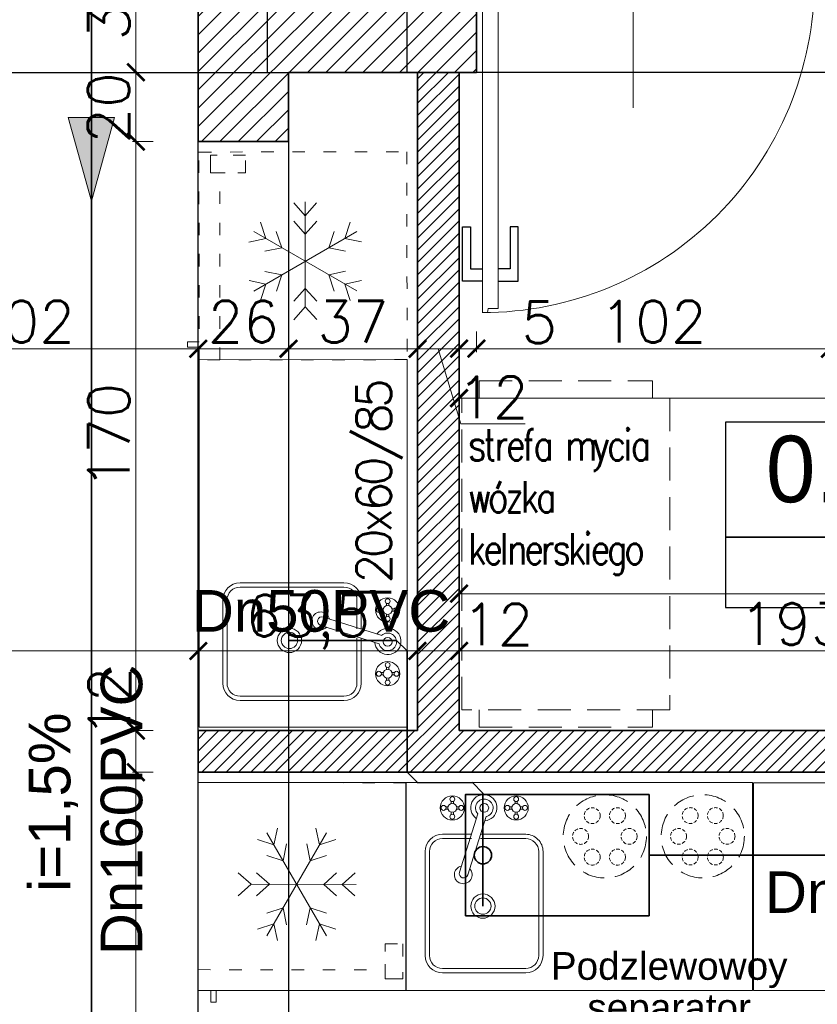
# Model space of a CAD drawing. Header units: millimetres. Extents: x -740 to 33545, y 5178 to 22494.
# Tile 99 of 250: x 9317 to 9547, y 10526 to 10810. Entities that reach past the tile are written whole.
import ezdxf
from ezdxf.lldxf.tags import DXFTag

# ---------------------------------------------------------------- set-up
doc = ezdxf.new("R2010")
doc.units = ezdxf.units.MM
doc.header["$MEASUREMENT"] = 0
for name, pattern in [('3_BUBZ07', [1.5, 1, -0.5]), ('ACAD_ISO03W100', [30, 12, -18]), ('DASHED2', [9.525, 6.35, -3.175])]:
    doc.linetypes.add(name, pattern=pattern)
doc.layers.get('Defpoints').update_dxf_attribs({"color": 252})
for name, color, linetype in [('_I_EKO_PODKLAD 3', 252, 'Continuous'), ('stolarka', 252, 'Continuous'), ('tabelki opis', 252, 'Continuous')]:
    doc.layers.add(name, color=color, linetype=linetype)
for name, color, linetype, lineweight in [('_IS_EKO_KS_opis', 7, 'Continuous', 15), ('_IS_EKO_KS_podposadzkowa', 86, 'Continuous', 35), ('_IS_EKO_KS_prow_w_bruzdach', 16, 'Continuous', 35), ('_IS_EKO_KS_prow_w_posadzce', 34, 'Continuous', 35), ('_IS_EKO_opis', 7, 'Continuous', 18), ('_IS_EKO_woda_zimna', 5, 'Continuous', 35), ('A_istniejÄ…ce Ĺ›ciany', 252, 'Continuous', 35), ('A_l.przerywana', 252, 'ICAD_ISO03W100', 9), ('A_opisy', 252, 'Continuous', 15), ('A_projektowane sciany', 252, 'Continuous', 35), ('A_wyposaĹĽenie', 252, 'Continuous', 9), ('A_Ĺ›ciany projektowane', 252, 'Continuous', 35), ('l.przerywana', 252, 'ICAD_ISO03W100', 5), ('l.wypeĹ‚nien', 252, 'Continuous', 5), ('wymiarowanie', 252, 'Continuous', 9)]:
    doc.layers.add(name, color=color, linetype=linetype, lineweight=lineweight)
doc.styles.add('1-100', font='simplex.shx', dxfattribs={"width": 0.8, "height": 15})
doc.styles.add('Arial_1', font='arial.ttf')
doc.styles.add('styl2', font='simplex.shx')
tags = doc.linetypes.add('ICAD_ISO03W100', pattern=[30, 12, -18]).pattern_tags.tags
tags[6:7] = [DXFTag(74, 4), DXFTag(75, 0), DXFTag(340, '0'), DXFTag(46, 1.0), DXFTag(50, 0.0), DXFTag(44, 0.0), DXFTag(45, 0.0)]
tags[4:5] = [DXFTag(74, 4), DXFTag(75, 0), DXFTag(340, '0'), DXFTag(46, 1.0), DXFTag(50, 0.0), DXFTag(44, 0.0), DXFTag(45, 0.0)]
doc.dimstyles.new('Skala 1-50', dxfattribs={"dimtxt": 12, "dimasz": 5, "dimexe": 1, "dimexo": 1, "dimgap": 1.5, "dimtad": 1, "dimdec": 1, "dimrnd": 0.5, "dimtxsty": 'styl2', "dimblk": 'ARCHTICK', "dimcen": 5, "dimadec": 0, "dimazin": 0, "dimtfac": 1, "dimtdec": 1, "dimtmove": 1, "dimatfit": 3, "dimldrblk": 'ARCHTICK', "dimfxl": 0, "dimlwd": -1, "dimlwe": -1, "dimarcsym": 0})

# ---------------------------------------------------------------- blocks, each defined once
blk = doc.blocks.new('A$C176D455E')
at = {"layer": '_I_EKO_PODKLAD 3', "lineweight": 9}
for p, q in [((16.24, 30.32), (12.93, 34.01)), ((16.24, 30.32), (19.55, 34.01)), ((4.85, 23.74), (3.31, 28.45)), ((16.24, 25.02), (12.93, 28.71)), ((16.24, 0), (16.24, 30.32)), ((16.24, 25.02), (19.55, 28.71)), ((27.64, 23.74), (29.17, 28.45)), ((31.11, 8.58), (1.38, 25.75)), ((1.38, 8.58), (31.11, 25.75)), ((9.44, 21.09), (7.9, 25.8)), ((23.04, 21.09), (24.58, 25.8)), ((4.85, 23.74), (0, 22.72)), ((27.64, 23.74), (32.48, 22.72)), ((9.44, 21.09), (4.59, 20.07)), ((23.04, 21.09), (27.89, 20.07)), ((9.44, 13.24), (4.59, 14.26)), ((23.04, 13.24), (27.89, 14.26)), ((4.85, 10.59), (0, 11.61)), ((9.44, 13.24), (7.9, 8.53)), ((23.04, 13.24), (24.58, 8.53)), ((27.64, 10.59), (32.48, 11.61)), ((4.85, 10.59), (3.31, 5.88)), ((16.24, 9.31), (12.93, 5.62)), ((16.24, 9.31), (19.55, 5.62)), ((27.64, 10.59), (29.17, 5.88)), ((16.24, 4.01), (12.93, 0.32)), ((16.24, 4.01), (19.55, 0.32))]:
    blk.add_line(p, q, dxfattribs=at)
blk = doc.blocks.new('A$C740E6856')
at = {"layer": '_I_EKO_PODKLAD 3', "linetype": 'ACAD_ISO03W100', "lineweight": 13, "ltscale": 0.3}
for p, q in [((9.37, 60), (9.37, 6.02)), ((0, 54.74), (3.37, 54.74))]:
    blk.add_line(p, q, dxfattribs=at)
at = {"layer": '_I_EKO_PODKLAD 3', "lineweight": 13}
for p, q in [((3.37, 56.27), (0, 56.27)), ((0, 56.27), (0, 54.74))]:
    blk.add_line(p, q, dxfattribs=at)
at = {"layer": '_I_EKO_PODKLAD 3', "linetype": 'ACAD_ISO03W100', "lineweight": 13, "ltscale": 0.3}
blk.add_lwpolyline([(3.37, 0), (63.37, 0), (63.37, 60), (3.37, 60)], close=True, dxfattribs=at)
at = {"layer": '_I_EKO_PODKLAD 3', "linetype": 'ACAD_ISO03W100', "lineweight": 13, "ltscale": 0.5}
blk.add_lwpolyline([(8.65, 0.91), (6.75, 0.91), (6.75, 6.02), (10.98, 6.02)], dxfattribs=at)
at = {"layer": '_I_EKO_PODKLAD 3', "linetype": 'ACAD_ISO03W100', "lineweight": 13, "ltscale": 0.3}
blk.add_lwpolyline([(14.61, 6.02), (16.85, 6.02), (16.85, 0.91), (11.8, 0.91)], dxfattribs=at)
at = {"layer": '_I_EKO_PODKLAD 3'}
blk.add_blockref('A$C176D455E', (17.78, 14.41), dxfattribs=at)
blk = doc.blocks.new('A$C3D2D7F2A')
at = {"layer": '_I_EKO_PODKLAD 3', "lineweight": 13}
for p, q in [((46.42, 34), (16.42, 34)), ((46.42, 32.75), (16.42, 32.75)), ((11.42, 29), (11.42, 20.67)), ((12.67, 29), (12.67, 20.67)), ((50.17, 5), (50.17, 29)), ((51.42, 5), (51.42, 29)), ((11.42, 18.01), (11.42, 5)), ((12.67, 18.01), (12.67, 5)), ((16.42, 1.25), (46.42, 1.25)), ((16.42, 0), (46.42, 0))]:
    blk.add_line(p, q, dxfattribs=at)
at = {"layer": '_I_EKO_PODKLAD 3', "linetype": 'Continuous', "lineweight": 9}
for p, q in [((2.59, 26.48), (1.91, 26.48)), ((2.6, 25.84), (1.91, 25.84)), ((3.5, 27.37), (3.5, 28.06)), ((4.13, 27.38), (4.13, 28.06)), ((5.03, 26.48), (5.72, 26.48)), ((5.04, 25.84), (5.72, 25.84)), ((3.5, 24.93), (3.5, 24.25)), ((4.13, 24.94), (4.13, 24.25)), ((22.38, 24.12), (5.52, 18.82)), ((6.29, 16.4), (23.15, 21.7)), ((3.5, 8.96), (3.5, 9.65)), ((4.13, 8.97), (4.13, 9.65)), ((2.59, 8.06), (1.91, 8.06)), ((2.6, 7.43), (1.91, 7.43)), ((3.5, 6.52), (3.5, 5.84)), ((4.13, 6.53), (4.13, 5.84)), ((5.03, 8.06), (5.72, 8.06)), ((5.04, 7.43), (5.72, 7.43))]:
    blk.add_line(p, q, dxfattribs=at)
for centre, radius in [((3.81, 26.16), 3.49), ((3.81, 28.7), 0.71), ((1.27, 26.16), 0.71), ((3.81, 26.16), 1.27), ((6.35, 26.16), 0.71), ((3.81, 23.62), 0.71), ((3.81, 16.95), 1.27), ((3.81, 7.74), 3.49), ((3.81, 7.74), 1.27), ((3.81, 10.28), 0.71), ((1.27, 7.74), 0.71), ((3.81, 5.2), 0.71), ((6.35, 7.74), 0.71)]:
    blk.add_circle(centre, radius, dxfattribs=at)
at = {"layer": '_I_EKO_PODKLAD 3', "lineweight": 9}
for radius in [3.5, 2.35]:
    blk.add_circle((32.16, 17.35), radius, dxfattribs=at)
at = {"layer": '_I_EKO_PODKLAD 3', "lineweight": 13}
for centre, radius, start, end in [((16.42, 29), 5, 90, 180), ((16.42, 29), 3.75, 90, 180), ((46.42, 29), 5, 0, 90), ((46.42, 29), 3.75, 0, 90), ((16.42, 5), 5, 180, 270), ((16.42, 5), 3.75, 180, 270), ((46.42, 5), 5, 270, 0), ((46.42, 5), 3.75, 270, 0)]:
    blk.add_arc(centre, radius, start, end, dxfattribs=at)
at = {"layer": '_I_EKO_PODKLAD 3', "linetype": 'Continuous', "lineweight": 9}
for centre, radius, start, end in [((23.13, 23.02), 2.56, 227.2248, 167.6958), ((22.77, 22.91), 1.27, 287.4603, 107.4603), ((3.75, 17.08), 3.79, 34.7933, 355.5589), ((3.81, 16.95), 2.54, 47.8034, 347.2157)]:
    blk.add_arc(centre, radius, start, end, dxfattribs=at)
blk = doc.blocks.new('_ArchTick')
at = {"color": 0, "linetype": 'ByBlock', "const_width": 0.15}
blk.add_lwpolyline([(-0.5, -0.5), (0.5, 0.5)], dxfattribs=at)
blk = doc.blocks.new('*D2230')
at = {"layer": 'Defpoints', "color": 0}
for p in [(9443.47, 10717.39), (9878.23, 10718.85), (9878.23, 10700.5)]:
    blk.add_point(p, dxfattribs=at)
at = {"layer": 'wymiarowanie', "color": 0}
for p, q in [((9443.47, 10705.5), (9443.47, 10699.5)), ((9878.23, 10705.5), (9878.23, 10699.5)), ((9443.47, 10700.5), (9878.23, 10700.5))]:
    blk.add_line(p, q, dxfattribs=at)
at = {"layer": 'wymiarowanie', "color": 0, "xscale": 5, "yscale": 5, "zscale": 5, "rotation": 180}
blk.add_blockref('_ArchTick', (9443.47, 10700.5), dxfattribs=at)
at = {"layer": 'wymiarowanie', "color": 0, "xscale": 5, "yscale": 5, "zscale": 5}
blk.add_blockref('_ArchTick', (9878.23, 10700.5), dxfattribs=at)
at = {"layer": 'wymiarowanie', "color": 0, "insert": (9660.85, 10708.3), "char_height": 12, "attachment_point": 5, "style": 'styl2'}
blk.add_mtext('435', dxfattribs=at)
blk = doc.blocks.new('*D2552')
at = {"layer": 'Defpoints', "color": 0}
for p in [(9266.19, 10737.08), (9368.19, 10737.08), (9368.19, 10714.75)]:
    blk.add_point(p, dxfattribs=at)
at = {"layer": 'wymiarowanie', "color": 0}
for p, q in [((9266.19, 10719.75), (9266.19, 10713.75)), ((9368.19, 10719.75), (9368.19, 10713.75)), ((9266.19, 10714.75), (9368.19, 10714.75))]:
    blk.add_line(p, q, dxfattribs=at)
at = {"layer": 'wymiarowanie', "color": 0, "xscale": 5, "yscale": 5, "zscale": 5, "rotation": 180}
blk.add_blockref('_ArchTick', (9266.19, 10714.75), dxfattribs=at)
at = {"layer": 'wymiarowanie', "color": 0, "xscale": 5, "yscale": 5, "zscale": 5}
blk.add_blockref('_ArchTick', (9368.19, 10714.75), dxfattribs=at)
at = {"layer": 'wymiarowanie', "color": 0, "insert": (9317.19, 10722.55), "char_height": 12, "attachment_point": 5, "style": 'styl2'}
blk.add_mtext('102', dxfattribs=at)
blk = doc.blocks.new('*D2553')
at = {"layer": 'Defpoints', "color": 0}
for p in [(9368.19, 10737.08), (9394.23, 10737.08), (9394.23, 10714.75)]:
    blk.add_point(p, dxfattribs=at)
at = {"layer": 'wymiarowanie', "color": 0}
for p, q in [((9368.19, 10719.75), (9368.19, 10713.75)), ((9394.23, 10719.75), (9394.23, 10713.75)), ((9368.19, 10714.75), (9394.23, 10714.75))]:
    blk.add_line(p, q, dxfattribs=at)
at = {"layer": 'wymiarowanie', "color": 0, "xscale": 5, "yscale": 5, "zscale": 5, "rotation": 180}
blk.add_blockref('_ArchTick', (9368.19, 10714.75), dxfattribs=at)
at = {"layer": 'wymiarowanie', "color": 0, "xscale": 5, "yscale": 5, "zscale": 5}
blk.add_blockref('_ArchTick', (9394.23, 10714.75), dxfattribs=at)
at = {"layer": 'wymiarowanie', "color": 0, "insert": (9381.21, 10722.55), "char_height": 12, "attachment_point": 5, "style": 'styl2'}
blk.add_mtext('26', dxfattribs=at)
blk = doc.blocks.new('*D2554')
at = {"layer": 'Defpoints', "color": 0}
for p in [(9394.23, 10737.08), (9431.47, 10737.08), (9431.47, 10714.75)]:
    blk.add_point(p, dxfattribs=at)
at = {"layer": 'wymiarowanie', "color": 0}
for p, q in [((9394.23, 10719.75), (9394.23, 10713.75)), ((9431.47, 10719.75), (9431.47, 10713.75)), ((9394.23, 10714.75), (9431.47, 10714.75))]:
    blk.add_line(p, q, dxfattribs=at)
at = {"layer": 'wymiarowanie', "color": 0, "xscale": 5, "yscale": 5, "zscale": 5, "rotation": 180}
blk.add_blockref('_ArchTick', (9394.23, 10714.75), dxfattribs=at)
at = {"layer": 'wymiarowanie', "color": 0, "xscale": 5, "yscale": 5, "zscale": 5}
blk.add_blockref('_ArchTick', (9431.47, 10714.75), dxfattribs=at)
at = {"layer": 'wymiarowanie', "color": 0, "insert": (9412.85, 10722.55), "char_height": 12, "attachment_point": 5, "style": 'styl2'}
blk.add_mtext('37', dxfattribs=at)
blk = doc.blocks.new('*D2555')
at = {"layer": 'Defpoints', "color": 0}
for p in [(9431.47, 10737.08), (9443.47, 10737.08), (9443.47, 10714.75)]:
    blk.add_point(p, dxfattribs=at)
at = {"layer": 'wymiarowanie', "color": 0}
for p, q in [((9431.47, 10719.75), (9431.47, 10713.75)), ((9443.47, 10719.75), (9443.47, 10713.75)), ((9431.47, 10714.75), (9443.47, 10714.75)), ((9443.98, 10693.05), (9437.47, 10714.75)), ((9462.5, 10693.05), (9443.98, 10693.05))]:
    blk.add_line(p, q, dxfattribs=at)
at = {"layer": 'wymiarowanie', "color": 0, "xscale": 5, "yscale": 5, "zscale": 5, "rotation": 180}
blk.add_blockref('_ArchTick', (9431.47, 10714.75), dxfattribs=at)
at = {"layer": 'wymiarowanie', "color": 0, "xscale": 5, "yscale": 5, "zscale": 5}
blk.add_blockref('_ArchTick', (9443.47, 10714.75), dxfattribs=at)
at = {"layer": 'wymiarowanie', "color": 0, "insert": (9453.24, 10700.7), "char_height": 12, "attachment_point": 5, "style": 'styl2'}
blk.add_mtext('12', dxfattribs=at)
blk = doc.blocks.new('*D2556')
at = {"layer": 'Defpoints', "color": 0}
for p in [(9443.47, 10737.08), (9448.47, 10737.08), (9448.47, 10714.75)]:
    blk.add_point(p, dxfattribs=at)
at = {"layer": 'wymiarowanie', "color": 0}
for p, q in [((9443.47, 10719.75), (9443.47, 10713.75)), ((9448.47, 10719.75), (9448.47, 10713.75)), ((9443.47, 10714.75), (9448.47, 10714.75)), ((9448.47, 10714.75), (9472.01, 10714.75))]:
    blk.add_line(p, q, dxfattribs=at)
at = {"layer": 'wymiarowanie', "color": 0, "xscale": 5, "yscale": 5, "zscale": 5, "rotation": 180}
blk.add_blockref('_ArchTick', (9443.47, 10714.75), dxfattribs=at)
at = {"layer": 'wymiarowanie', "color": 0, "xscale": 5, "yscale": 5, "zscale": 5}
blk.add_blockref('_ArchTick', (9448.47, 10714.75), dxfattribs=at)
at = {"layer": 'wymiarowanie', "color": 0, "insert": (9466.59, 10722.4), "char_height": 12, "attachment_point": 5, "style": 'styl2'}
blk.add_mtext('5', dxfattribs=at)
blk = doc.blocks.new('*D2557')
at = {"layer": 'Defpoints', "color": 0}
for p in [(9448.47, 10737.08), (9550.47, 10737.08), (9550.47, 10714.75)]:
    blk.add_point(p, dxfattribs=at)
at = {"layer": 'wymiarowanie', "color": 0}
for p, q in [((9448.47, 10719.75), (9448.47, 10713.75)), ((9550.47, 10719.75), (9550.47, 10713.75)), ((9448.47, 10714.75), (9550.47, 10714.75))]:
    blk.add_line(p, q, dxfattribs=at)
at = {"layer": 'wymiarowanie', "color": 0, "xscale": 5, "yscale": 5, "zscale": 5, "rotation": 180}
blk.add_blockref('_ArchTick', (9448.47, 10714.75), dxfattribs=at)
at = {"layer": 'wymiarowanie', "color": 0, "xscale": 5, "yscale": 5, "zscale": 5}
blk.add_blockref('_ArchTick', (9550.47, 10714.75), dxfattribs=at)
at = {"layer": 'wymiarowanie', "color": 0, "insert": (9499.47, 10722.55), "char_height": 12, "attachment_point": 5, "style": 'styl2'}
blk.add_mtext('102', dxfattribs=at)
blk = doc.blocks.new('*D2565')
at = {"layer": 'Defpoints', "color": 0}
for p in [(9368.21, 10627.51), (8932.19, 10598.99), (9368.21, 10598.99)]:
    blk.add_point(p, dxfattribs=at)
at = {"layer": 'wymiarowanie', "color": 0}
for p, q in [((8932.19, 10622.51), (8932.19, 10628.51)), ((8932.19, 10627.51), (9368.21, 10627.51)), ((9368.21, 10622.51), (9368.21, 10628.51))]:
    blk.add_line(p, q, dxfattribs=at)
at = {"layer": 'wymiarowanie', "color": 0, "xscale": 5, "yscale": 5, "zscale": 5, "rotation": 180}
blk.add_blockref('_ArchTick', (8932.19, 10627.51), dxfattribs=at)
at = {"layer": 'wymiarowanie', "color": 0, "xscale": 5, "yscale": 5, "zscale": 5}
blk.add_blockref('_ArchTick', (9368.21, 10627.51), dxfattribs=at)
at = {"layer": 'wymiarowanie', "color": 0, "insert": (9150.2, 10635.31), "char_height": 12, "attachment_point": 5, "style": 'styl2'}
blk.add_mtext('436', dxfattribs=at)
blk = doc.blocks.new('*D2566')
at = {"layer": 'Defpoints', "color": 0}
for p in [(9431.47, 10627.51), (9431.47, 10604.93), (9368.21, 10598.99)]:
    blk.add_point(p, dxfattribs=at)
at = {"layer": 'wymiarowanie', "color": 0}
for p, q in [((9368.21, 10622.51), (9368.21, 10628.51)), ((9368.21, 10627.51), (9431.47, 10627.51)), ((9431.47, 10622.51), (9431.47, 10628.51))]:
    blk.add_line(p, q, dxfattribs=at)
at = {"layer": 'wymiarowanie', "color": 0, "xscale": 5, "yscale": 5, "zscale": 5, "rotation": 180}
blk.add_blockref('_ArchTick', (9368.21, 10627.51), dxfattribs=at)
at = {"layer": 'wymiarowanie', "color": 0, "xscale": 5, "yscale": 5, "zscale": 5}
blk.add_blockref('_ArchTick', (9431.47, 10627.51), dxfattribs=at)
at = {"layer": 'wymiarowanie', "color": 0, "insert": (9399.84, 10635.85), "char_height": 12, "attachment_point": 5, "style": 'styl2'}
blk.add_mtext('63,5', dxfattribs=at)
blk = doc.blocks.new('*D2567')
at = {"layer": 'Defpoints', "color": 0}
for p in [(9443.47, 10627.51), (9431.47, 10604.93), (9443.47, 10604.52)]:
    blk.add_point(p, dxfattribs=at)
at = {"layer": 'wymiarowanie', "color": 0}
for p, q in [((9431.47, 10622.51), (9431.47, 10628.51)), ((9431.47, 10627.51), (9443.47, 10627.51)), ((9443.47, 10622.51), (9443.47, 10628.51))]:
    blk.add_line(p, q, dxfattribs=at)
at = {"layer": 'wymiarowanie', "color": 0, "xscale": 5, "yscale": 5, "zscale": 5, "rotation": 180}
blk.add_blockref('_ArchTick', (9431.47, 10627.51), dxfattribs=at)
at = {"layer": 'wymiarowanie', "color": 0, "xscale": 5, "yscale": 5, "zscale": 5}
blk.add_blockref('_ArchTick', (9443.47, 10627.51), dxfattribs=at)
at = {"layer": 'wymiarowanie', "color": 0, "insert": (9454.62, 10635.14), "char_height": 12, "attachment_point": 5, "style": 'styl2'}
blk.add_mtext('12', dxfattribs=at)
blk = doc.blocks.new('*D2568')
at = {"layer": 'Defpoints', "color": 0}
for p in [(9636.23, 10627.51), (9443.47, 10604.52), (9636.23, 10604.52)]:
    blk.add_point(p, dxfattribs=at)
at = {"layer": 'wymiarowanie', "color": 0}
for p, q in [((9443.47, 10622.51), (9443.47, 10628.51)), ((9443.47, 10627.51), (9636.23, 10627.51)), ((9636.23, 10622.51), (9636.23, 10628.51))]:
    blk.add_line(p, q, dxfattribs=at)
at = {"layer": 'wymiarowanie', "color": 0, "xscale": 5, "yscale": 5, "zscale": 5, "rotation": 180}
blk.add_blockref('_ArchTick', (9443.47, 10627.51), dxfattribs=at)
at = {"layer": 'wymiarowanie', "color": 0, "xscale": 5, "yscale": 5, "zscale": 5}
blk.add_blockref('_ArchTick', (9636.23, 10627.51), dxfattribs=at)
at = {"layer": 'wymiarowanie', "color": 0, "insert": (9539.85, 10635.31), "char_height": 12, "attachment_point": 5, "style": 'styl2'}
blk.add_mtext('193', dxfattribs=at)
blk = doc.blocks.new('*D2579')
at = {"layer": 'Defpoints', "color": 0}
for p in [(9443.47, 10644.04), (9443.47, 10627.51), (9748.23, 10627.51)]:
    blk.add_point(p, dxfattribs=at)
at = {"layer": 'wymiarowanie', "color": 0}
for p, q in [((9443.47, 10639.04), (9443.47, 10645.04)), ((9443.47, 10644.04), (9694.08, 10644.04)), ((9748.23, 10644.04), (9723.51, 10644.04)), ((9748.23, 10639.04), (9748.23, 10645.04))]:
    blk.add_line(p, q, dxfattribs=at)
at = {"layer": 'wymiarowanie', "color": 0, "xscale": 5, "yscale": 5, "zscale": 5, "rotation": 180}
blk.add_blockref('_ArchTick', (9443.47, 10644.04), dxfattribs=at)
at = {"layer": 'wymiarowanie', "color": 0, "xscale": 5, "yscale": 5, "zscale": 5}
blk.add_blockref('_ArchTick', (9748.23, 10644.04), dxfattribs=at)
at = {"layer": 'wymiarowanie', "color": 0, "insert": (9708.8, 10651.84), "char_height": 12, "attachment_point": 5, "style": 'styl2'}
blk.add_mtext('305', dxfattribs=at)
blk = doc.blocks.new('*D2580')
at = {"layer": 'Defpoints', "color": 0}
for p in [(9368.19, 10569.46), (9636.23, 10569.46), (9636.23, 10492)]:
    blk.add_point(p, dxfattribs=at)
at = {"layer": 'wymiarowanie', "color": 0}
for p, q in [((9368.19, 10497), (9368.19, 10491)), ((9636.23, 10497), (9636.23, 10491)), ((9368.19, 10492), (9539.11, 10492)), ((9636.23, 10492), (9568.8, 10492))]:
    blk.add_line(p, q, dxfattribs=at)
at = {"layer": 'wymiarowanie', "color": 0, "xscale": 5, "yscale": 5, "zscale": 5, "rotation": 180}
blk.add_blockref('_ArchTick', (9368.19, 10492), dxfattribs=at)
at = {"layer": 'wymiarowanie', "color": 0, "xscale": 5, "yscale": 5, "zscale": 5}
blk.add_blockref('_ArchTick', (9636.23, 10492), dxfattribs=at)
at = {"layer": 'wymiarowanie', "color": 0, "insert": (9553.95, 10499.8), "char_height": 12, "attachment_point": 5, "style": 'styl2'}
blk.add_mtext('268', dxfattribs=at)
blk = doc.blocks.new('*D2713')
at = {"layer": 'Defpoints', "color": 0}
for p in [(9368.19, 10833.52), (9350.2, 10794.52), (9368.19, 10794.52)]:
    blk.add_point(p, dxfattribs=at)
at = {"layer": 'wymiarowanie', "color": 0}
for p, q in [((9355.2, 10833.52), (9349.2, 10833.52)), ((9350.2, 10833.52), (9350.2, 10794.52)), ((9355.2, 10794.52), (9349.2, 10794.52))]:
    blk.add_line(p, q, dxfattribs=at)
at = {"layer": 'wymiarowanie', "color": 0, "xscale": 5, "yscale": 5, "zscale": 5}
for p, rotation in [((9350.2, 10833.52), 90), ((9350.2, 10794.52), 270)]:
    blk.add_blockref('_ArchTick', p, dxfattribs=dict(at, rotation=rotation))
at = {"layer": 'wymiarowanie', "color": 0, "insert": (9342.4, 10814.02), "char_height": 12, "attachment_point": 5, "rotation": 90, "style": 'styl2'}
blk.add_mtext('39', dxfattribs=at)
blk = doc.blocks.new('*D2714')
at = {"layer": 'Defpoints', "color": 0}
for p in [(9368.19, 10794.52), (9350.2, 10774.52), (9368.19, 10774.52)]:
    blk.add_point(p, dxfattribs=at)
at = {"layer": 'wymiarowanie', "color": 0}
for p, q in [((9355.2, 10794.52), (9349.2, 10794.52)), ((9350.2, 10794.52), (9350.2, 10774.52)), ((9355.2, 10774.52), (9349.2, 10774.52))]:
    blk.add_line(p, q, dxfattribs=at)
at = {"layer": 'wymiarowanie', "color": 0, "xscale": 5, "yscale": 5, "zscale": 5}
for p, rotation in [((9350.2, 10794.52), 90), ((9350.2, 10774.52), 270)]:
    blk.add_blockref('_ArchTick', p, dxfattribs=dict(at, rotation=rotation))
at = {"layer": 'wymiarowanie', "color": 0, "insert": (9342.31, 10784.26), "char_height": 12, "attachment_point": 5, "rotation": 90, "style": 'styl2'}
blk.add_mtext('20', dxfattribs=at)
blk = doc.blocks.new('*D2715')
at = {"layer": 'Defpoints', "color": 0}
for p in [(9368.19, 10774.52), (9350.2, 10604.52), (9368.47, 10604.52)]:
    blk.add_point(p, dxfattribs=at)
at = {"layer": 'wymiarowanie', "color": 0}
for p, q in [((9355.2, 10774.52), (9349.2, 10774.52)), ((9350.2, 10774.52), (9350.2, 10604.52)), ((9355.2, 10604.52), (9349.2, 10604.52))]:
    blk.add_line(p, q, dxfattribs=at)
at = {"layer": 'wymiarowanie', "color": 0, "xscale": 5, "yscale": 5, "zscale": 5}
for p, rotation in [((9350.2, 10774.52), 90), ((9350.2, 10604.52), 270)]:
    blk.add_blockref('_ArchTick', p, dxfattribs=dict(at, rotation=rotation))
at = {"layer": 'wymiarowanie', "color": 0, "insert": (9342.4, 10689.52), "char_height": 12, "attachment_point": 5, "rotation": 90, "style": 'styl2'}
blk.add_mtext('170', dxfattribs=at)
blk = doc.blocks.new('*D2716')
at = {"layer": 'Defpoints', "color": 0}
for p in [(9368.47, 10604.52), (9350.2, 10592.52), (9368.19, 10592.52)]:
    blk.add_point(p, dxfattribs=at)
at = {"layer": 'wymiarowanie', "color": 0}
for p, q in [((9355.2, 10604.52), (9349.2, 10604.52)), ((9350.2, 10604.52), (9350.2, 10592.52)), ((9355.2, 10592.52), (9349.2, 10592.52))]:
    blk.add_line(p, q, dxfattribs=at)
at = {"layer": 'wymiarowanie', "color": 0, "xscale": 5, "yscale": 5, "zscale": 5}
for p, rotation in [((9350.2, 10604.52), 90), ((9350.2, 10592.52), 270)]:
    blk.add_blockref('_ArchTick', p, dxfattribs=dict(at, rotation=rotation))
at = {"layer": 'wymiarowanie', "color": 0, "insert": (9342.55, 10612.69), "char_height": 12, "attachment_point": 5, "rotation": 90, "style": 'styl2'}
blk.add_mtext('12', dxfattribs=at)
blk = doc.blocks.new('*D2717')
at = {"layer": 'Defpoints', "color": 0}
for p in [(9368.19, 10592.52), (9350.2, 10422.52), (9368.19, 10422.52)]:
    blk.add_point(p, dxfattribs=at)
at = {"layer": 'wymiarowanie', "color": 0}
for p, q in [((9355.2, 10592.52), (9349.2, 10592.52)), ((9350.2, 10592.52), (9350.2, 10422.52)), ((9355.2, 10422.52), (9349.2, 10422.52))]:
    blk.add_line(p, q, dxfattribs=at)
at = {"layer": 'wymiarowanie', "color": 0, "xscale": 5, "yscale": 5, "zscale": 5}
for p, rotation in [((9350.2, 10592.52), 90), ((9350.2, 10422.52), 270)]:
    blk.add_blockref('_ArchTick', p, dxfattribs=dict(at, rotation=rotation))
at = {"layer": 'wymiarowanie', "color": 0, "insert": (9342.4, 10507.52), "char_height": 12, "attachment_point": 5, "rotation": 90, "style": 'styl2'}
blk.add_mtext('170', dxfattribs=at)

msp = doc.modelspace()

# ---------------------------------------------------------------- hatches: boundary and pattern name
at = {"layer": '_IS_EKO_KS_podposadzkowa', "ltscale": 0.5}
msp.add_hatch(color=256, dxfattribs=at).paths.add_polyline_path([(9337.35, 10781.49), (9330.67, 10781.49), (9337.35, 10757.36), (9344.02, 10781.49)])
at = {"layer": 'l.wypeĹ‚nien'}
h = msp.add_hatch(dxfattribs=at)
h.set_pattern_fill('ANSI31', color=256, scale=30, style=0)
h.paths.add_polyline_path([(8887.19, 10284.84), (8887.19, 10539.8), (8932.19, 10539.8), (8932.19, 10402.52), (9059.57, 10402.52), (9368.19, 10402.52), (9394.23, 10402.52), (9416.72, 10402.52), (9416.72, 10359.34), (9405.31, 10359.34), (9376.25, 10359.34), (8932.19, 10359.34), (8932.19, 10284.84)])
h.paths.add_polyline_path([(9871.19, 10801.99), (9871.19, 10791.99), (9878.23, 10791.99), (9890.23, 10791.99), (10052.23, 10791.99), (10052.23, 10564.52), (10066.23, 10564.52), (10066.23, 10706), (10066.23, 10711.93), (10066.23, 10711.98), (10066.23, 10728.73), (10066.23, 10765.23), (10066.23, 10776), (10066.23, 10781.93), (10066.23, 10781.98), (10066.23, 10781.93), (10066.23, 10776), (10066.22, 10776), (10066.23, 10781.93), (10066.23, 10781.98), (10066.23, 10791.99), (10125.49, 10791.99), (10125.49, 10808.08), (10125.49, 10819.93), (10125.49, 10834.32), (10058.81, 10834.32), (9924.19, 10834.32), (9924.19, 10862.32), (9879.19, 10862.32), (9879.19, 10834.32), (9871.19, 10834.32), (9871.19, 10801.99)])
h.paths.add_polyline_path([(9570.47, 10794.52), (9731.23, 10794.52), (9731.23, 10731.52), (9748.23, 10731.52), (9748.23, 10793.99), (9768.19, 10793.99), (9768.19, 10801.99), (9781.19, 10801.99), (9781.19, 10834.32), (9769.78, 10834.32), (9645.19, 10834.32), (9645.19, 10833.52), (9604.19, 10833.52), (9570.47, 10833.52)])
h.paths.add_polyline_path([(9394.23, 10794.52), (9428.47, 10794.52), (9428.47, 10833.52), (9388.19, 10833.52), (9388.19, 10794.52), (9394.23, 10794.52)])
h.paths.add_polyline_path([(9428.47, 10794.52), (9428.47, 10833.52), (9448.47, 10833.52), (9448.47, 10794.52)])
h.paths.add_polyline_path([(9550.47, 10794.52), (9570.47, 10794.52), (9570.47, 10833.52), (9550.47, 10833.52)])
h.paths.add_polyline_path([(9368.19, 10794.52), (9388.19, 10794.52), (9388.19, 10833.52), (9368.19, 10833.52)])
h.paths.add_polyline_path([(9604.19, 10833.52), (9604.19, 10849.32), (9645.19, 10849.32), (9645.19, 10833.52)])
h.paths.add_polyline_path([(9368.19, 10422.52), (9368.19, 10402.52), (9394.23, 10402.52), (9394.23, 10422.52)])
h.paths.add_polyline_path([(9368.19, 10774.52), (9394.23, 10774.52), (9394.23, 10794.52), (9368.19, 10794.52)])
h = msp.add_hatch(dxfattribs=at)
h.set_pattern_fill('ANSI31', color=256, scale=20, style=0)
h.paths.add_polyline_path([(9636.23, 10592.52), (9636.23, 10604.52), (9443.47, 10604.52), (9443.47, 10794.52), (9431.47, 10794.52), (9431.47, 10604.52), (9394.23, 10604.52), (9394.23, 10592.52)])
h.paths.add_polyline_path([(9864.23, 10552.52), (9864.23, 10564.52), (9878.23, 10564.52), (9878.23, 10791.99), (9890.23, 10791.99), (9890.23, 10564.52), (9900.23, 10564.52), (9900.23, 10552.52)])
h.paths.add_polyline_path([(9731.23, 10604.52), (9731.23, 10592.52), (9736.23, 10592.52), (9736.23, 10516.52), (9748.23, 10516.52), (9748.23, 10552.52), (9762.23, 10552.52), (9762.23, 10564.52), (9748.23, 10564.52), (9748.23, 10604.52)])
h.paths.add_polyline_path([(9368.19, 10604.52), (9368.19, 10592.52), (9394.23, 10592.52), (9394.23, 10604.52)])
h.paths.add_polyline_path([(9748.23, 10402.52), (9748.23, 10414.52), (9736.23, 10414.52), (9736.23, 10402.52)])

# ---------------------------------------------------------------- linework, layer by layer
at = {"layer": '_IS_EKO_KS_podposadzkowa'}
msp.add_line((9337.35, 10509.68), (9337.35, 11298.52), dxfattribs=at)
at = {"layer": '_IS_EKO_KS_podposadzkowa', "linetype": 'Continuous', "lineweight": 15, "ltscale": 0.5}
for p, q in [((9330.67, 10781.49), (9337.35, 10757.36)), ((9337.35, 10781.49), (9330.67, 10781.49)), ((9337.35, 10781.49), (9344.02, 10781.49)), ((9344.02, 10781.49), (9337.35, 10757.36))]:
    msp.add_line(p, q, dxfattribs=at)
at = {"layer": '_IS_EKO_KS_prow_w_bruzdach'}
for p, q in [((9394.51, 10630.54), (9425.45, 10630.54)), ((9425.45, 10630.54), (9428.48, 10627.51)), ((9428.48, 10627.51), (9428.48, 10592.52)), ((9428.48, 10592.52), (9431.52, 10589.49)), ((9431.52, 10589.49), (9447.31, 10589.52)), ((9447.31, 10589.52), (9450.34, 10586.49)), ((9450.34, 10553.85), (9450.34, 10586.49))]:
    msp.add_line(p, q, dxfattribs=at)
at = {"layer": '_IS_EKO_KS_prow_w_posadzce', "ltscale": 0.5}
msp.add_line((9498.32, 10568.56), (9746.98, 10568.56), dxfattribs=at)
at = {"layer": '_IS_EKO_woda_zimna'}
msp.add_lwpolyline([(9445.32, 10551.06), (9498.32, 10551.06), (9498.32, 10586.06), (9445.32, 10586.06), (9445.32, 10551.06)], dxfattribs=at)
msp.add_circle((9450.34, 10568.56), 2.5, dxfattribs=at)
at = {"layer": 'A_istniejÄ…ce Ĺ›ciany'}
msp.add_line((9448.47, 10794.52), (9448.47, 10833.52), dxfattribs=at)
for points in [[(9368.19, 10833.52), (9368.19, 10774.52), (9394.23, 10774.52), (9394.23, 10794.52)], [(9394.23, 10794.52), (9448.47, 10794.52)]]:
    msp.add_lwpolyline(points, dxfattribs=at)
at = {"layer": 'A_l.przerywana', "lineweight": 30, "ltscale": 0.3}
for points in [[(9246.19, 10794.52), (9388.19, 10794.52), (9388.19, 10833.52), (9246.19, 10833.52)], [(9428.47, 10833.52), (9570.47, 10833.52), (9570.47, 10794.52), (9428.47, 10794.52)]]:
    msp.add_lwpolyline(points, close=True, dxfattribs=at)
at = {"layer": 'A_opisy'}
msp.add_line((9493.72, 10784.32), (9493.72, 10839.32), dxfattribs=at)
at = {"layer": 'A_projektowane sciany'}
msp.add_line((9368.19, 10604.52), (9368.19, 10592.52), dxfattribs=at)
at = {"layer": 'A_wyposaĹĽenie', "linetype": 'DASHED2', "ltscale": 1.5}
for p, q in [((9449.28, 10705.5), (9499.28, 10705.5)), ((9449.28, 10705.5), (9499.28, 10705.5)), ((9449.28, 10605.5), (9499.28, 10605.5)), ((9449.28, 10605.5), (9499.28, 10605.5))]:
    msp.add_line(p, q, dxfattribs=at)
at = {"layer": 'A_wyposaĹĽenie', "ltscale": 7}
for p, q in [((9449.28, 10700.5), (9449.28, 10705.5)), ((9449.28, 10700.5), (9449.28, 10705.5)), ((9499.28, 10700.5), (9499.28, 10705.5)), ((9499.28, 10700.5), (9499.28, 10705.5)), ((9449.28, 10610.5), (9449.28, 10605.5)), ((9449.28, 10610.5), (9449.28, 10605.5)), ((9499.28, 10605.5), (9499.28, 10610.5)), ((9499.28, 10605.5), (9499.28, 10610.5))]:
    msp.add_line(p, q, dxfattribs=at)
at = {"layer": 'A_wyposaĹĽenie', "ltscale": 2}
msp.add_line((9428.19, 10529.52), (9465.19, 10529.52), dxfattribs=at)
msp.add_line((9428.19, 10529.52), (9465.19, 10529.52), dxfattribs=at)
at = {"layer": 'A_wyposaĹĽenie'}
for points in [[(9368.47, 10711.52), (9428.52, 10711.6), (9428.47, 10605.52), (9368.47, 10605.52)], [(9368.19, 10589.52), (9428.15, 10589.52), (9428.15, 10529.48), (9368.19, 10529.48)], [(9528.47, 10529.52), (9636.23, 10529.52), (9636.23, 10589.48), (9528.47, 10589.48)]]:
    msp.add_lwpolyline(points, close=True, dxfattribs=at)
at = {"layer": 'A_wyposaĹĽenie', "linetype": 'DASHED2', "ltscale": 1.5}
msp.add_lwpolyline([(9444.28, 10700.5), (9504.28, 10700.5), (9504.28, 10610.5), (9444.28, 10610.5), (9444.28, 10700.5)], dxfattribs=at)
msp.add_lwpolyline([(9444.28, 10700.5), (9504.28, 10700.5), (9504.28, 10610.5), (9444.28, 10610.5), (9444.28, 10700.5)], dxfattribs=at)
at = {"layer": 'A_wyposaĹĽenie'}
msp.add_lwpolyline([(9428.19, 10529.52), (9528.19, 10529.52), (9528.19, 10589.52), (9428.19, 10589.52), (9428.19, 10529.52)], dxfattribs=at)
at = {"layer": 'A_wyposaĹĽenie', "linetype": 'DASHED2'}
for centre in [(9485.53, 10573.99), (9485.53, 10573.99), (9513.8, 10574.01), (9513.8, 10574.01)]:
    msp.add_circle(centre, 12, dxfattribs=at)
at = {"layer": 'A_wyposaĹĽenie', "linetype": '3_BUBZ07'}
for centre in [(9481.89, 10579.97), (9481.89, 10579.97), (9489.17, 10579.97), (9489.17, 10579.97), (9510.16, 10579.99), (9510.16, 10579.99), (9517.43, 10579.99), (9517.43, 10579.99), (9478.53, 10573.99), (9478.53, 10573.99), (9492.53, 10574), (9492.53, 10574), (9506.8, 10574), (9506.8, 10574), (9520.8, 10574.01), (9520.8, 10574.01), (9481.9, 10568.01), (9481.9, 10568.01), (9489.17, 10568.01), (9489.17, 10568.01), (9510.16, 10568.03), (9510.16, 10568.03), (9517.44, 10568.03), (9517.44, 10568.03)]:
    msp.add_circle(centre, 2.3, dxfattribs=at)
at = {"layer": 'A_Ĺ›ciany projektowane'}
for p, q in [((9431.47, 10794.52), (9431.47, 10604.52)), ((9443.47, 10794.52), (9443.47, 10604.52)), ((9368.19, 10604.52), (9431.47, 10604.52)), ((9443.47, 10604.52), (9636.23, 10604.52)), ((9368.19, 10592.52), (9636.23, 10592.52))]:
    msp.add_line(p, q, dxfattribs=at)
at = {"layer": 'l.przerywana', "lineweight": 30, "ltscale": 0.5}
msp.add_lwpolyline([(9368.19, 10794.52), (9394.23, 10794.52), (9394.23, 10402.52), (9368.19, 10402.52)], close=True, dxfattribs=at)
at = {"layer": 'stolarka', "lineweight": 9}
msp.add_lwpolyline([(9453.01, 10820.95), (9450.22, 10820.95), (9450.22, 10725.18), (9451.72, 10725.19), (9451.9, 10726.34), (9454.75, 10726.34), (9454.75, 10818.65), (9453.01, 10818.65), (9453.01, 10820.95)], dxfattribs=at)
at = {"layer": 'stolarka'}
for points in [[(9450.22, 10734.29), (9444.42, 10734.29), (9444.42, 10749.96), (9446.74, 10749.96), (9446.74, 10737.78), (9450.22, 10737.78)], [(9454.75, 10734.29), (9460.55, 10734.29), (9460.55, 10749.96), (9458.23, 10749.96), (9458.23, 10737.78), (9454.75, 10737.78)]]:
    msp.add_lwpolyline(points, dxfattribs=at)
at = {"layer": 'stolarka', "linetype": 'ICAD_ISO03W100', "lineweight": 13, "ltscale": 0.3}
msp.add_arc((9450.22, 10820.95), 95.77, 269.9469, 359.9997, dxfattribs=at)
at = {"layer": 'tabelki opis'}
for points in [[(9603.47, 10693.58), (9520.31, 10693.58), (9520.31, 10660.32), (9603.47, 10660.32), (9603.47, 10693.58)], [(9520.31, 10640.04), (9685.04, 10640.04), (9685.04, 10660.32), (9520.31, 10660.32), (9520.31, 10640.04)]]:
    msp.add_lwpolyline(points, dxfattribs=at)

# ---------------------------------------------------------------- block references
at = {"layer": 'A_wyposaĹĽenie'}
for name, p, xscale, rotation in [('A$C740E6856', (9365.02, 10771.51), -1.000000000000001, 180.0766884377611), ('A$C3D2D7F2A', (9467.69, 10586.02), -0.9999999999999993, 90.00000000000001), ('A$C3D2D7F2A', (9467.69, 10586.02), -0.9999999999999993, 90.00000000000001)]:
    msp.add_blockref(name, p, dxfattribs=dict(at, xscale=xscale, rotation=rotation))
at = {"layer": 'A_wyposaĹĽenie', "xscale": -1}
msp.add_blockref('A$C3D2D7F2A', (9426.68, 10613.19), dxfattribs=at)
at = {"layer": 'A_wyposaĹĽenie', "rotation": 89.96165578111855}
msp.add_blockref('A$C740E6856', (9428.14, 10526.11), dxfattribs=at)

# ---------------------------------------------------------------- texts
at = {"layer": '_I_EKO_PODKLAD 3', "ltscale": 0.15, "insert": (9446.08, 10670.48), "char_height": 9, "width": 263.1314, "attachment_point": 4, "style": '1-100'}
msp.add_mtext('{\\T0.8;strefa mycia\\Pwózka \\Pkelnerskiego}', dxfattribs=at)
at = {"layer": '_IS_EKO_KS_opis', "style": 'Arial_1'}
msp.add_text('Dn50PVC', height=12, dxfattribs=at).set_placement((9366.38, 10633.08))
at = {"layer": '_IS_EKO_KS_opis', "char_height": 12, "width": 220.9, "attachment_point": 1, "rotation": 90, "style": 'Arial_1'}
for s, insert in [('Dn160PVC\\P', (9340.05, 10539.73)), ('i=1,5%', (9319.3, 10558.01))]:
    msp.add_mtext(s, dxfattribs=dict(at, insert=insert))
at = {"layer": '_IS_EKO_KS_opis', "insert": (9531.76, 10563.9), "char_height": 12, "width": 220.9, "attachment_point": 1, "style": 'Arial_1'}
msp.add_mtext('Dn75PVC\\P', dxfattribs=at)
at = {"layer": '_IS_EKO_opis', "insert": (9504.1, 10524.53), "char_height": 8, "width": 80.167, "attachment_point": 5, "line_spacing_factor": 0.9, "style": 'Arial_1'}
msp.add_mtext('Podzlewowoy separator tłuszczu', dxfattribs=at)
at = {"layer": 'A_wyposaĹĽenie', "insert": (9427.17, 10704.93), "char_height": 10, "width": 904.8, "attachment_point": 9, "rotation": 90}
msp.add_mtext('{\\Fsimplex8|c238;\\T0.75;120x60/85}', dxfattribs=at)
at = {"layer": 'tabelki opis', "insert": (9532.03, 10689.63), "char_height": 19.2, "width": 56.7, "attachment_point": 1}
msp.add_mtext('{\\fCentury Gothic|b0|i0|c238|p34;0.34}', dxfattribs=at)
at = {"layer": 'wymiarowanie', "char_height": 12, "width": 621.5287, "attachment_point": 1}
for s, insert in [('\\pi621.52874;{\\fCentury Gothic|b0|i0|c238|p34;}\\P{\\fCentury Gothic|b0|i0|c238|p34;Daszek szklany systemowy o wym. 200 x 120 cm wykonany ze szkła }{\\fCentury Gothic|b0|i0|c238|p34;bezpiecznego 6.6.3 ESG/VSG}\\P{\\fCentury Gothic|b0|i0|c238|p34;mocowany na wspornikach w konstrukcji stalowej }\\P{\\fCentury Gothic|b0|i0|c238|p34;ocynkowancy i malowanych proszkowo w kolorze RAL 7016}', (2065.54, 10895.53)), ('\\pi202.60874;{\\fCentury Gothic|b0|i0|c238|p34;Pokrycie dachowe projektowana blachodachówka}\\P\\pi470.78474;{\\fCentury Gothic|b0|i0|c238|p34;w kolorze RAL 7016}', (5416.61, 10685.24))]:
    msp.add_mtext(s, dxfattribs=dict(at, insert=insert))

# ---------------------------------------------------------------- dimensions: what is measured, and where the dimension line sits
at = {"layer": 'wymiarowanie'}
for base, p1, p2, picture, middle in [((9350.2, 10794.52), (9368.19, 10833.52), (9368.19, 10794.52), '*D2713', (9342.4, 10814.02)), ((9350.2, 10604.52), (9368.19, 10774.52), (9368.47, 10604.52), '*D2715', (9342.4, 10689.52)), ((9350.2, 10422.52), (9368.19, 10592.52), (9368.19, 10422.52), '*D2717', (9342.4, 10507.52))]:
    dim = msp.add_linear_dim(base=base, p1=p1, p2=p2, angle=90, dimstyle='Skala 1-50', dxfattribs=at)
    dim.commit()
    dim.dimension.update_dxf_attribs({"geometry": picture, "text_midpoint": middle})
for base, p1, p2, picture, middle in [((9350.2, 10774.52), (9368.19, 10794.52), (9368.19, 10774.52), '*D2714', (9350.11, 10784.26)), ((9350.2, 10592.52), (9368.47, 10604.52), (9368.19, 10592.52), '*D2716', (9350.2, 10612.69))]:
    dim = msp.add_linear_dim(base=base, p1=p1, p2=p2, angle=90, dimstyle='Skala 1-50', dxfattribs=at)
    dim.commit()
    dim.dimension.update_dxf_attribs({"geometry": picture, "text_midpoint": middle, "dimtype": 160})
for base, p1, p2, picture, middle in [((9368.19, 10714.75), (9266.19, 10737.08), (9368.19, 10737.08), '*D2552', (9317.19, 10722.55)), ((9394.23, 10714.75), (9368.19, 10737.08), (9394.23, 10737.08), '*D2553', (9381.21, 10722.55)), ((9431.47, 10714.75), (9394.23, 10737.08), (9431.47, 10737.08), '*D2554', (9412.85, 10722.55)), ((9443.47, 10714.75), (9431.47, 10737.08), (9443.47, 10737.08), '*D2555', (9445.48, 10700.7)), ((9550.47, 10714.75), (9448.47, 10737.08), (9550.47, 10737.08), '*D2557', (9499.47, 10722.55)), ((9878.23, 10700.5), (9443.47, 10717.39), (9878.23, 10718.85), '*D2230', (9660.85, 10708.3)), ((9431.47, 10627.51), (9368.21, 10598.99), (9431.47, 10604.93), '*D2566', (9399.84, 10635.85)), ((9368.21, 10627.51), (8932.19, 10598.99), (9368.21, 10598.99), '*D2565', (9150.2, 10635.31)), ((9636.23, 10627.51), (9443.47, 10604.52), (9636.23, 10604.52), '*D2568', (9539.85, 10635.31))]:
    dim = msp.add_linear_dim(base=base, p1=p1, p2=p2, dimstyle='Skala 1-50', dxfattribs=at)
    dim.commit()
    dim.dimension.update_dxf_attribs({"geometry": picture, "text_midpoint": middle})
for base, p1, p2, picture, middle in [((9448.47, 10714.75), (9443.47, 10737.08), (9448.47, 10737.08), '*D2556', (9466.59, 10714.75)), ((9443.47, 10644.04), (9748.23, 10627.51), (9443.47, 10627.51), '*D2579', (9708.8, 10644.04)), ((9443.47, 10627.51), (9431.47, 10604.93), (9443.47, 10604.52), '*D2567', (9454.62, 10627.49)), ((9636.23, 10492), (9368.19, 10569.46), (9636.23, 10569.46), '*D2580', (9553.95, 10492))]:
    dim = msp.add_linear_dim(base=base, p1=p1, p2=p2, dimstyle='Skala 1-50', dxfattribs=at)
    dim.commit()
    dim.dimension.update_dxf_attribs({"geometry": picture, "text_midpoint": middle, "dimtype": 160})

doc.saveas('drawing.dxf')
